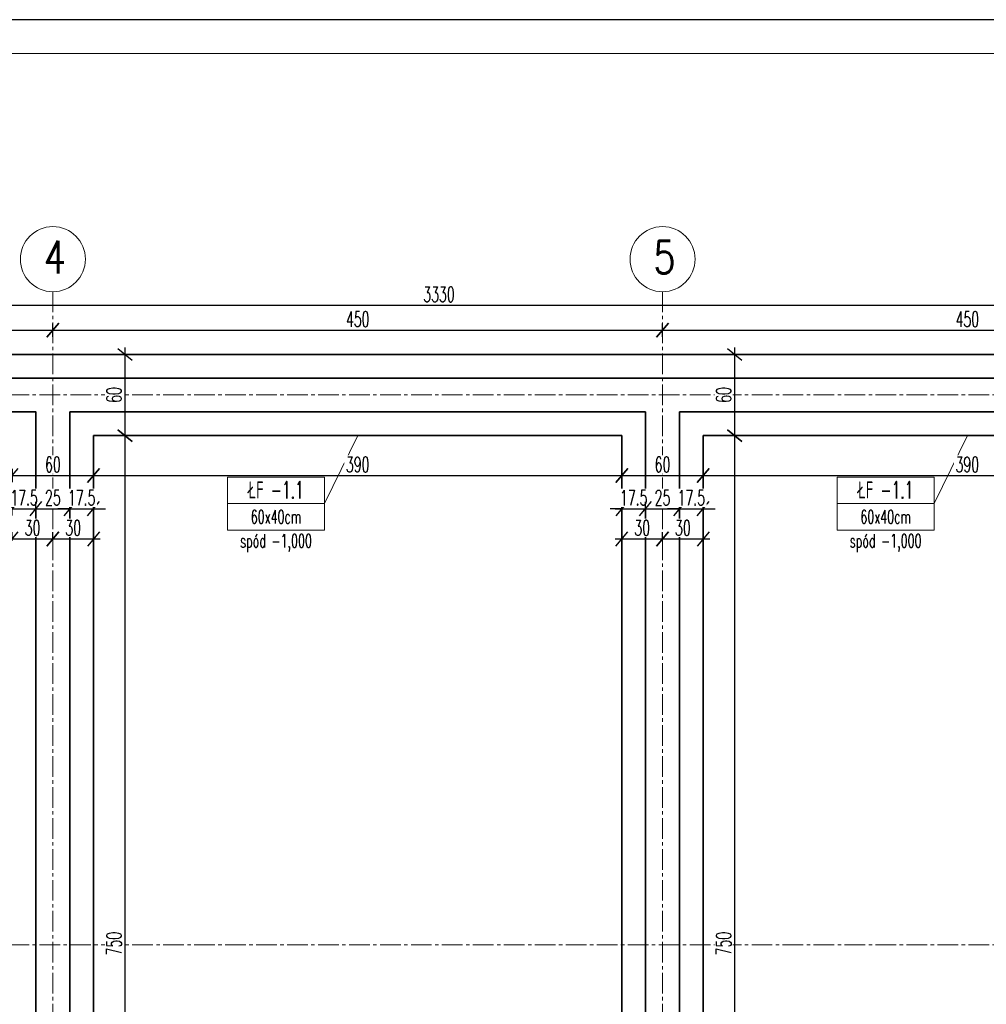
# Model space of a CAD drawing. Header units: centimetres. Extents: x 125945 to 146944, y 20629 to 31773.
# Tile 60 of 80: x 141782 to 142496, y 26978 to 27704. Entities that reach past the tile are written whole.
import ezdxf

# ---------------------------------------------------------------- set-up
doc = ezdxf.new("R2010")
doc.units = ezdxf.units.CM
doc.linetypes.add('CENTER2', pattern=[28.575, 19.05, -3.175, 3.175, -3.175])
for name, color, linetype, lineweight in [('e-cad_cienkie', 88, 'Continuous', 15), ('e-cad_opisy', 7, 'Continuous', 15), ('e-cad_osie', 172, 'CENTER2', 9), ('e-cad_wymiary', 66, 'Continuous', 15), ('K- OPISY', 40, 'Continuous', 15), ('K-FUNDAMENTY', 44, 'Continuous', 35), ('K-ŚCIANY KONSTRUKCYJNE', 16, 'Continuous', 35)]:
    doc.layers.add(name, color=color, linetype=linetype, lineweight=lineweight)
doc.styles.add('e-cad_1', font='simplex.shx', dxfattribs={"width": 0.6})
doc.styles.add('e-cad_2', font='simplex.shx', dxfattribs={"width": 0.8})
doc.styles.add('simpl', font='simplex.shx', dxfattribs={"width": 0.6})
doc.dimstyles.new('e-cad_1_50_[cm]', dxfattribs={"dimscale": 5, "dimtxt": 2.25, "dimasz": 1.75, "dimexe": 1, "dimexo": 0, "dimgap": 0.5, "dimtad": 1, "dimdec": 1, "dimrnd": 0.5, "dimdsep": 46, "dimtxsty": 'simpl', "dimblk": 'OBLIQUE', "dimcen": 0, "dimdle": 1, "dimclrd": 256, "dimclre": 256, "dimclrt": 256, "dimadec": 0, "dimazin": 0, "dimtfac": 1, "dimtdec": 1, "dimtix": 1, "dimtmove": 2, "dimatfit": 3, "dimldrblk": 'OBLIQUE', "dimfxl": 1, "dimfxlon": 1, "dimtfill": 1, "dimarcsym": 0})

# ---------------------------------------------------------------- blocks, each defined once
blk = doc.blocks.new('_Oblique')
at = {"color": 0, "linetype": 'ByBlock', "lineweight": -2}
blk.add_line((0.5, 0.6), (-0.5, -0.6), dxfattribs=at)
blk = doc.blocks.new('*D3542')
at = {"layer": 'Defpoints', "color": 0}
for p in [(141776.9, 27397.41), (141836.9, 27397.41), (141836.9, 27367.94)]:
    blk.add_point(p, dxfattribs=at)
at = {"layer": 'e-cad_wymiary', "lineweight": -2, "ltscale": 2}
for p, q in [((141771.9, 27367.94), (141841.9, 27367.94)), ((141776.9, 27372.94), (141776.9, 27362.94)), ((141836.9, 27372.94), (141836.9, 27362.94))]:
    blk.add_line(p, q, dxfattribs=at)
at = {"layer": 'e-cad_wymiary', "lineweight": -2, "xscale": 8.75, "yscale": 8.75, "zscale": 8.75, "rotation": 180}
blk.add_blockref('_Oblique', (141776.9, 27367.94), dxfattribs=at)
at = {"layer": 'e-cad_wymiary', "lineweight": -2, "xscale": 8.75, "yscale": 8.75, "zscale": 8.75}
blk.add_blockref('_Oblique', (141836.9, 27367.94), dxfattribs=at)
at = {"layer": 'e-cad_wymiary', "ltscale": 2, "insert": (141806.9, 27376.06), "char_height": 11.25, "attachment_point": 5, "style": 'simpl', "bg_fill": 3, "box_fill_scale": 1.1, "bg_fill_color": 256, "bg_fill_true_color": 13158600, "bg_fill_transparency": 0}
blk.add_mtext('60', dxfattribs=at)
blk = doc.blocks.new('*D3543')
at = {"layer": 'Defpoints', "color": 0}
for p in [(141836.9, 27397.41), (142226.9, 27397.41), (142226.9, 27367.94)]:
    blk.add_point(p, dxfattribs=at)
at = {"layer": 'e-cad_wymiary', "lineweight": -2, "ltscale": 2}
for p, q in [((141831.9, 27367.94), (142231.9, 27367.94)), ((141836.9, 27372.94), (141836.9, 27362.94)), ((142226.9, 27372.94), (142226.9, 27362.94))]:
    blk.add_line(p, q, dxfattribs=at)
at = {"layer": 'e-cad_wymiary', "lineweight": -2, "xscale": 8.75, "yscale": 8.75, "zscale": 8.75, "rotation": 180}
blk.add_blockref('_Oblique', (141836.9, 27367.94), dxfattribs=at)
at = {"layer": 'e-cad_wymiary', "lineweight": -2, "xscale": 8.75, "yscale": 8.75, "zscale": 8.75}
blk.add_blockref('_Oblique', (142226.9, 27367.94), dxfattribs=at)
at = {"layer": 'e-cad_wymiary', "ltscale": 2, "insert": (142031.9, 27376.06), "char_height": 11.25, "attachment_point": 5, "style": 'simpl', "bg_fill": 3, "box_fill_scale": 1.1, "bg_fill_color": 256, "bg_fill_true_color": 13158600, "bg_fill_transparency": 0}
blk.add_mtext('390', dxfattribs=at)
blk = doc.blocks.new('*D3544')
at = {"layer": 'Defpoints', "color": 0}
for p in [(142226.9, 27397.41), (142286.9, 27397.41), (142286.9, 27367.94)]:
    blk.add_point(p, dxfattribs=at)
at = {"layer": 'e-cad_wymiary', "lineweight": -2, "ltscale": 2}
for p, q in [((142221.9, 27367.94), (142291.9, 27367.94)), ((142226.9, 27372.94), (142226.9, 27362.94)), ((142286.9, 27372.94), (142286.9, 27362.94))]:
    blk.add_line(p, q, dxfattribs=at)
at = {"layer": 'e-cad_wymiary', "lineweight": -2, "xscale": 8.75, "yscale": 8.75, "zscale": 8.75, "rotation": 180}
blk.add_blockref('_Oblique', (142226.9, 27367.94), dxfattribs=at)
at = {"layer": 'e-cad_wymiary', "lineweight": -2, "xscale": 8.75, "yscale": 8.75, "zscale": 8.75}
blk.add_blockref('_Oblique', (142286.9, 27367.94), dxfattribs=at)
at = {"layer": 'e-cad_wymiary', "ltscale": 2, "insert": (142256.9, 27376.06), "char_height": 11.25, "attachment_point": 5, "style": 'simpl', "bg_fill": 3, "box_fill_scale": 1.1, "bg_fill_color": 256, "bg_fill_true_color": 13158600, "bg_fill_transparency": 0}
blk.add_mtext('60', dxfattribs=at)
blk = doc.blocks.new('*D3545')
at = {"layer": 'Defpoints', "color": 0}
for p in [(142286.9, 27397.41), (142676.9, 27397.41), (142676.9, 27367.94)]:
    blk.add_point(p, dxfattribs=at)
at = {"layer": 'e-cad_wymiary', "lineweight": -2, "ltscale": 2}
for p, q in [((142281.9, 27367.94), (142681.9, 27367.94)), ((142286.9, 27372.94), (142286.9, 27362.94)), ((142676.9, 27372.94), (142676.9, 27362.94))]:
    blk.add_line(p, q, dxfattribs=at)
at = {"layer": 'e-cad_wymiary', "lineweight": -2, "xscale": 8.75, "yscale": 8.75, "zscale": 8.75, "rotation": 180}
blk.add_blockref('_Oblique', (142286.9, 27367.94), dxfattribs=at)
at = {"layer": 'e-cad_wymiary', "lineweight": -2, "xscale": 8.75, "yscale": 8.75, "zscale": 8.75}
blk.add_blockref('_Oblique', (142676.9, 27367.94), dxfattribs=at)
at = {"layer": 'e-cad_wymiary', "ltscale": 2, "insert": (142481.9, 27376.06), "char_height": 11.25, "attachment_point": 5, "style": 'simpl', "bg_fill": 3, "box_fill_scale": 1.1, "bg_fill_color": 256, "bg_fill_true_color": 13158600, "bg_fill_transparency": 0}
blk.add_mtext('390', dxfattribs=at)
blk = doc.blocks.new('*D3599')
at = {"layer": 'Defpoints', "color": 0}
for p in [(141794.4, 27343.42), (141776.9, 27329.74), (141794.4, 27329.74)]:
    blk.add_point(p, dxfattribs=at)
at = {"layer": 'e-cad_wymiary', "lineweight": -2, "ltscale": 2}
for p, q in [((141776.9, 27338.42), (141776.9, 27348.42)), ((141794.4, 27338.42), (141794.4, 27348.42)), ((141776.9, 27343.42), (141768.15, 27343.42)), ((141771.9, 27343.42), (141799.4, 27343.42)), ((141794.4, 27343.42), (141803.15, 27343.42))]:
    blk.add_line(p, q, dxfattribs=at)
at = {"layer": 'e-cad_wymiary', "lineweight": -2, "xscale": 8.75, "yscale": 8.75, "zscale": 8.75}
blk.add_blockref('_Oblique', (141776.9, 27343.42), dxfattribs=at)
at = {"layer": 'e-cad_wymiary', "lineweight": -2, "xscale": 8.75, "yscale": 8.75, "zscale": 8.75, "rotation": 180}
blk.add_blockref('_Oblique', (141794.4, 27343.42), dxfattribs=at)
at = {"layer": 'e-cad_wymiary', "ltscale": 2, "insert": (141785.65, 27351.55), "char_height": 11.25, "attachment_point": 5, "style": 'simpl', "bg_fill": 3, "box_fill_scale": 1.1, "bg_fill_color": 256, "bg_fill_true_color": 13158600, "bg_fill_transparency": 0}
blk.add_mtext('17.5', dxfattribs=at)
blk = doc.blocks.new('*D3600')
at = {"layer": 'Defpoints', "color": 0}
for p in [(141819.4, 27343.42), (141819.4, 27330.99), (141794.4, 27329.74)]:
    blk.add_point(p, dxfattribs=at)
at = {"layer": 'e-cad_wymiary', "lineweight": -2, "ltscale": 2}
for p, q in [((141794.4, 27338.42), (141794.4, 27348.42)), ((141819.4, 27338.42), (141819.4, 27348.42)), ((141789.4, 27343.42), (141824.4, 27343.42))]:
    blk.add_line(p, q, dxfattribs=at)
at = {"layer": 'e-cad_wymiary', "lineweight": -2, "xscale": 8.75, "yscale": 8.75, "zscale": 8.75, "rotation": 180}
blk.add_blockref('_Oblique', (141794.4, 27343.42), dxfattribs=at)
at = {"layer": 'e-cad_wymiary', "lineweight": -2, "xscale": 8.75, "yscale": 8.75, "zscale": 8.75}
blk.add_blockref('_Oblique', (141819.4, 27343.42), dxfattribs=at)
at = {"layer": 'e-cad_wymiary', "ltscale": 2, "insert": (141806.9, 27351.55), "char_height": 11.25, "attachment_point": 5, "style": 'simpl', "bg_fill": 3, "box_fill_scale": 1.1, "bg_fill_color": 256, "bg_fill_true_color": 13158600, "bg_fill_transparency": 0}
blk.add_mtext('25', dxfattribs=at)
blk = doc.blocks.new('*D3601')
at = {"layer": 'Defpoints', "color": 0}
for p in [(141836.9, 27343.42), (141819.4, 27330.99), (141836.9, 27327.52)]:
    blk.add_point(p, dxfattribs=at)
at = {"layer": 'e-cad_wymiary', "lineweight": -2, "ltscale": 2}
for p, q in [((141819.4, 27338.42), (141819.4, 27348.42)), ((141836.9, 27338.42), (141836.9, 27348.42)), ((141819.4, 27343.42), (141810.65, 27343.42)), ((141814.4, 27343.42), (141841.9, 27343.42)), ((141836.9, 27343.42), (141845.65, 27343.42))]:
    blk.add_line(p, q, dxfattribs=at)
at = {"layer": 'e-cad_wymiary', "lineweight": -2, "xscale": 8.75, "yscale": 8.75, "zscale": 8.75}
blk.add_blockref('_Oblique', (141819.4, 27343.42), dxfattribs=at)
at = {"layer": 'e-cad_wymiary', "lineweight": -2, "xscale": 8.75, "yscale": 8.75, "zscale": 8.75, "rotation": 180}
blk.add_blockref('_Oblique', (141836.9, 27343.42), dxfattribs=at)
at = {"layer": 'e-cad_wymiary', "ltscale": 2, "insert": (141828.15, 27351.55), "char_height": 11.25, "attachment_point": 5, "style": 'simpl', "bg_fill": 3, "box_fill_scale": 1.1, "bg_fill_color": 256, "bg_fill_true_color": 13158600, "bg_fill_transparency": 0}
blk.add_mtext('17.5', dxfattribs=at)
blk = doc.blocks.new('*D3602')
at = {"layer": 'Defpoints', "color": 0}
for p in [(141776.9, 27319.71), (141806.9, 27321.16), (141806.9, 27319.71)]:
    blk.add_point(p, dxfattribs=at)
at = {"layer": 'e-cad_wymiary', "lineweight": -2, "ltscale": 2}
for p, q in [((141776.9, 27319.71), (141776.9, 27326.16)), ((141806.9, 27319.71), (141806.9, 27326.16)), ((141771.9, 27321.16), (141811.9, 27321.16))]:
    blk.add_line(p, q, dxfattribs=at)
at = {"layer": 'e-cad_wymiary', "lineweight": -2, "xscale": 8.75, "yscale": 8.75, "zscale": 8.75, "rotation": 180}
blk.add_blockref('_Oblique', (141776.9, 27321.16), dxfattribs=at)
at = {"layer": 'e-cad_wymiary', "lineweight": -2, "xscale": 8.75, "yscale": 8.75, "zscale": 8.75}
blk.add_blockref('_Oblique', (141806.9, 27321.16), dxfattribs=at)
at = {"layer": 'e-cad_wymiary', "ltscale": 2, "insert": (141791.9, 27329.28), "char_height": 11.25, "attachment_point": 5, "style": 'simpl', "bg_fill": 3, "box_fill_scale": 1.1, "bg_fill_color": 256, "bg_fill_true_color": 13158600, "bg_fill_transparency": 0}
blk.add_mtext('30', dxfattribs=at)
blk = doc.blocks.new('*D3603')
at = {"layer": 'Defpoints', "color": 0}
for p in [(141806.9, 27319.71), (141836.9, 27321.16), (141836.9, 27310.17)]:
    blk.add_point(p, dxfattribs=at)
at = {"layer": 'e-cad_wymiary', "lineweight": -2, "ltscale": 2}
for p, q in [((141806.9, 27319.71), (141806.9, 27326.16)), ((141836.9, 27316.16), (141836.9, 27326.16)), ((141801.9, 27321.16), (141841.9, 27321.16))]:
    blk.add_line(p, q, dxfattribs=at)
at = {"layer": 'e-cad_wymiary', "lineweight": -2, "xscale": 8.75, "yscale": 8.75, "zscale": 8.75, "rotation": 180}
blk.add_blockref('_Oblique', (141806.9, 27321.16), dxfattribs=at)
at = {"layer": 'e-cad_wymiary', "lineweight": -2, "xscale": 8.75, "yscale": 8.75, "zscale": 8.75}
blk.add_blockref('_Oblique', (141836.9, 27321.16), dxfattribs=at)
at = {"layer": 'e-cad_wymiary', "ltscale": 2, "insert": (141821.9, 27329.28), "char_height": 11.25, "attachment_point": 5, "style": 'simpl', "bg_fill": 3, "box_fill_scale": 1.1, "bg_fill_color": 256, "bg_fill_true_color": 13158600, "bg_fill_transparency": 0}
blk.add_mtext('30', dxfattribs=at)
blk = doc.blocks.new('*D3604')
at = {"layer": 'Defpoints', "color": 0}
for p in [(142244.4, 27343.42), (142226.9, 27329.74), (142244.4, 27329.74)]:
    blk.add_point(p, dxfattribs=at)
at = {"layer": 'e-cad_wymiary', "lineweight": -2, "ltscale": 2}
for p, q in [((142226.9, 27338.42), (142226.9, 27348.42)), ((142244.4, 27338.42), (142244.4, 27348.42)), ((142226.9, 27343.42), (142218.15, 27343.42)), ((142221.9, 27343.42), (142249.4, 27343.42)), ((142244.4, 27343.42), (142253.15, 27343.42))]:
    blk.add_line(p, q, dxfattribs=at)
at = {"layer": 'e-cad_wymiary', "lineweight": -2, "xscale": 8.75, "yscale": 8.75, "zscale": 8.75}
blk.add_blockref('_Oblique', (142226.9, 27343.42), dxfattribs=at)
at = {"layer": 'e-cad_wymiary', "lineweight": -2, "xscale": 8.75, "yscale": 8.75, "zscale": 8.75, "rotation": 180}
blk.add_blockref('_Oblique', (142244.4, 27343.42), dxfattribs=at)
at = {"layer": 'e-cad_wymiary', "ltscale": 2, "insert": (142235.65, 27351.55), "char_height": 11.25, "attachment_point": 5, "style": 'simpl', "bg_fill": 3, "box_fill_scale": 1.1, "bg_fill_color": 256, "bg_fill_true_color": 13158600, "bg_fill_transparency": 0}
blk.add_mtext('17.5', dxfattribs=at)
blk = doc.blocks.new('*D3605')
at = {"layer": 'Defpoints', "color": 0}
for p in [(142269.4, 27343.42), (142269.4, 27330.99), (142244.4, 27329.74)]:
    blk.add_point(p, dxfattribs=at)
at = {"layer": 'e-cad_wymiary', "lineweight": -2, "ltscale": 2}
for p, q in [((142244.4, 27338.42), (142244.4, 27348.42)), ((142269.4, 27338.42), (142269.4, 27348.42)), ((142239.4, 27343.42), (142274.4, 27343.42))]:
    blk.add_line(p, q, dxfattribs=at)
at = {"layer": 'e-cad_wymiary', "lineweight": -2, "xscale": 8.75, "yscale": 8.75, "zscale": 8.75, "rotation": 180}
blk.add_blockref('_Oblique', (142244.4, 27343.42), dxfattribs=at)
at = {"layer": 'e-cad_wymiary', "lineweight": -2, "xscale": 8.75, "yscale": 8.75, "zscale": 8.75}
blk.add_blockref('_Oblique', (142269.4, 27343.42), dxfattribs=at)
at = {"layer": 'e-cad_wymiary', "ltscale": 2, "insert": (142256.9, 27351.55), "char_height": 11.25, "attachment_point": 5, "style": 'simpl', "bg_fill": 3, "box_fill_scale": 1.1, "bg_fill_color": 256, "bg_fill_true_color": 13158600, "bg_fill_transparency": 0}
blk.add_mtext('25', dxfattribs=at)
blk = doc.blocks.new('*D3606')
at = {"layer": 'Defpoints', "color": 0}
for p in [(142286.9, 27343.42), (142269.4, 27330.99), (142286.9, 27327.52)]:
    blk.add_point(p, dxfattribs=at)
at = {"layer": 'e-cad_wymiary', "lineweight": -2, "ltscale": 2}
for p, q in [((142269.4, 27338.42), (142269.4, 27348.42)), ((142286.9, 27338.42), (142286.9, 27348.42)), ((142269.4, 27343.42), (142260.65, 27343.42)), ((142264.4, 27343.42), (142291.9, 27343.42)), ((142286.9, 27343.42), (142295.65, 27343.42))]:
    blk.add_line(p, q, dxfattribs=at)
at = {"layer": 'e-cad_wymiary', "lineweight": -2, "xscale": 8.75, "yscale": 8.75, "zscale": 8.75}
blk.add_blockref('_Oblique', (142269.4, 27343.42), dxfattribs=at)
at = {"layer": 'e-cad_wymiary', "lineweight": -2, "xscale": 8.75, "yscale": 8.75, "zscale": 8.75, "rotation": 180}
blk.add_blockref('_Oblique', (142286.9, 27343.42), dxfattribs=at)
at = {"layer": 'e-cad_wymiary', "ltscale": 2, "insert": (142278.15, 27351.55), "char_height": 11.25, "attachment_point": 5, "style": 'simpl', "bg_fill": 3, "box_fill_scale": 1.1, "bg_fill_color": 256, "bg_fill_true_color": 13158600, "bg_fill_transparency": 0}
blk.add_mtext('17.5', dxfattribs=at)
blk = doc.blocks.new('*D3607')
at = {"layer": 'Defpoints', "color": 0}
for p in [(142226.9, 27319.71), (142256.9, 27321.16), (142256.9, 27319.71)]:
    blk.add_point(p, dxfattribs=at)
at = {"layer": 'e-cad_wymiary', "lineweight": -2, "ltscale": 2}
for p, q in [((142226.9, 27319.71), (142226.9, 27326.16)), ((142256.9, 27319.71), (142256.9, 27326.16)), ((142221.9, 27321.16), (142261.9, 27321.16))]:
    blk.add_line(p, q, dxfattribs=at)
at = {"layer": 'e-cad_wymiary', "lineweight": -2, "xscale": 8.75, "yscale": 8.75, "zscale": 8.75, "rotation": 180}
blk.add_blockref('_Oblique', (142226.9, 27321.16), dxfattribs=at)
at = {"layer": 'e-cad_wymiary', "lineweight": -2, "xscale": 8.75, "yscale": 8.75, "zscale": 8.75}
blk.add_blockref('_Oblique', (142256.9, 27321.16), dxfattribs=at)
at = {"layer": 'e-cad_wymiary', "ltscale": 2, "insert": (142241.9, 27329.28), "char_height": 11.25, "attachment_point": 5, "style": 'simpl', "bg_fill": 3, "box_fill_scale": 1.1, "bg_fill_color": 256, "bg_fill_true_color": 13158600, "bg_fill_transparency": 0}
blk.add_mtext('30', dxfattribs=at)
blk = doc.blocks.new('*D3608')
at = {"layer": 'Defpoints', "color": 0}
for p in [(142256.9, 27319.71), (142286.9, 27321.16), (142286.9, 27310.17)]:
    blk.add_point(p, dxfattribs=at)
at = {"layer": 'e-cad_wymiary', "lineweight": -2, "ltscale": 2}
for p, q in [((142256.9, 27319.71), (142256.9, 27326.16)), ((142286.9, 27316.16), (142286.9, 27326.16)), ((142251.9, 27321.16), (142291.9, 27321.16))]:
    blk.add_line(p, q, dxfattribs=at)
at = {"layer": 'e-cad_wymiary', "lineweight": -2, "xscale": 8.75, "yscale": 8.75, "zscale": 8.75, "rotation": 180}
blk.add_blockref('_Oblique', (142256.9, 27321.16), dxfattribs=at)
at = {"layer": 'e-cad_wymiary', "lineweight": -2, "xscale": 8.75, "yscale": 8.75, "zscale": 8.75}
blk.add_blockref('_Oblique', (142286.9, 27321.16), dxfattribs=at)
at = {"layer": 'e-cad_wymiary', "ltscale": 2, "insert": (142271.9, 27329.28), "char_height": 11.25, "attachment_point": 5, "style": 'simpl', "bg_fill": 3, "box_fill_scale": 1.1, "bg_fill_color": 256, "bg_fill_true_color": 13158600, "bg_fill_transparency": 0}
blk.add_mtext('30', dxfattribs=at)
blk = doc.blocks.new('*D3674')
at = {"layer": 'Defpoints', "color": 0}
for p in [(142286.9, 27397.41), (142310.17, 27397.41), (142310.17, 26647.41)]:
    blk.add_point(p, dxfattribs=at)
at = {"layer": 'e-cad_wymiary', "lineweight": -2, "ltscale": 2}
for p, q in [((142305.17, 27397.41), (142315.17, 27397.41)), ((142310.17, 26642.41), (142310.17, 27402.41)), ((142310.17, 26647.41), (142305.17, 26647.41))]:
    blk.add_line(p, q, dxfattribs=at)
at = {"layer": 'e-cad_wymiary', "lineweight": -2, "xscale": 8.75, "yscale": 8.75, "zscale": 8.75}
for p, rotation in [((142310.17, 27397.41), 90), ((142310.17, 26647.41), 270)]:
    blk.add_blockref('_Oblique', p, dxfattribs=dict(at, rotation=rotation))
at = {"layer": 'e-cad_wymiary', "ltscale": 2, "insert": (142302.04, 27022.41), "char_height": 11.25, "attachment_point": 5, "rotation": 90, "style": 'simpl', "bg_fill": 3, "box_fill_scale": 1.1, "bg_fill_color": 256, "bg_fill_true_color": 13158600, "bg_fill_transparency": 0}
blk.add_mtext('750', dxfattribs=at)
blk = doc.blocks.new('*D3675')
at = {"layer": 'Defpoints', "color": 0}
for p in [(142286.9, 27457.41), (142310.17, 27457.41), (142286.9, 27397.41)]:
    blk.add_point(p, dxfattribs=at)
at = {"layer": 'e-cad_wymiary', "lineweight": -2, "ltscale": 2}
for p, q in [((142310.17, 27392.41), (142310.17, 27462.41)), ((142305.17, 27457.41), (142315.17, 27457.41)), ((142305.17, 27397.41), (142315.17, 27397.41))]:
    blk.add_line(p, q, dxfattribs=at)
at = {"layer": 'e-cad_wymiary', "lineweight": -2, "xscale": 8.75, "yscale": 8.75, "zscale": 8.75}
for p, rotation in [((142310.17, 27457.41), 90), ((142310.17, 27397.41), 270)]:
    blk.add_blockref('_Oblique', p, dxfattribs=dict(at, rotation=rotation))
at = {"layer": 'e-cad_wymiary', "ltscale": 2, "insert": (142302.04, 27427.41), "char_height": 11.25, "attachment_point": 5, "rotation": 90, "style": 'simpl', "bg_fill": 3, "box_fill_scale": 1.1, "bg_fill_color": 256, "bg_fill_true_color": 13158600, "bg_fill_transparency": 0}
blk.add_mtext('60', dxfattribs=at)
blk = doc.blocks.new('*D3677')
at = {"layer": 'Defpoints', "color": 0}
for p in [(141836.9, 27397.41), (141860.17, 27397.41), (141860.17, 26647.41)]:
    blk.add_point(p, dxfattribs=at)
at = {"layer": 'e-cad_wymiary', "lineweight": -2, "ltscale": 2}
for p, q in [((141855.17, 27397.41), (141865.17, 27397.41)), ((141860.17, 26642.41), (141860.17, 27402.41)), ((141860.17, 26647.41), (141855.17, 26647.41))]:
    blk.add_line(p, q, dxfattribs=at)
at = {"layer": 'e-cad_wymiary', "lineweight": -2, "xscale": 8.75, "yscale": 8.75, "zscale": 8.75}
for p, rotation in [((141860.17, 27397.41), 90), ((141860.17, 26647.41), 270)]:
    blk.add_blockref('_Oblique', p, dxfattribs=dict(at, rotation=rotation))
at = {"layer": 'e-cad_wymiary', "ltscale": 2, "insert": (141852.04, 27022.41), "char_height": 11.25, "attachment_point": 5, "rotation": 90, "style": 'simpl', "bg_fill": 3, "box_fill_scale": 1.1, "bg_fill_color": 256, "bg_fill_true_color": 13158600, "bg_fill_transparency": 0}
blk.add_mtext('750', dxfattribs=at)
blk = doc.blocks.new('*D3678')
at = {"layer": 'Defpoints', "color": 0}
for p in [(141836.9, 27457.41), (141860.17, 27457.41), (141836.9, 27397.41)]:
    blk.add_point(p, dxfattribs=at)
at = {"layer": 'e-cad_wymiary', "lineweight": -2, "ltscale": 2}
for p, q in [((141860.17, 27392.41), (141860.17, 27462.41)), ((141855.17, 27457.41), (141865.17, 27457.41)), ((141855.17, 27397.41), (141865.17, 27397.41))]:
    blk.add_line(p, q, dxfattribs=at)
at = {"layer": 'e-cad_wymiary', "lineweight": -2, "xscale": 8.75, "yscale": 8.75, "zscale": 8.75}
for p, rotation in [((141860.17, 27457.41), 90), ((141860.17, 27397.41), 270)]:
    blk.add_blockref('_Oblique', p, dxfattribs=dict(at, rotation=rotation))
at = {"layer": 'e-cad_wymiary', "ltscale": 2, "insert": (141852.04, 27427.41), "char_height": 11.25, "attachment_point": 5, "rotation": 90, "style": 'simpl', "bg_fill": 3, "box_fill_scale": 1.1, "bg_fill_color": 256, "bg_fill_true_color": 13158600, "bg_fill_transparency": 0}
blk.add_mtext('60', dxfattribs=at)
blk = doc.blocks.new('*D3845')
at = {"layer": 'Defpoints', "color": 0}
for p in [(141806.9, 27475.25), (141356.9, 27457.41), (141806.9, 27457.41)]:
    blk.add_point(p, dxfattribs=at)
at = {"layer": 'e-cad_wymiary', "lineweight": -2, "ltscale": 2}
for p, q in [((141356.9, 27470.25), (141356.9, 27480.25)), ((141806.9, 27470.25), (141806.9, 27480.25)), ((141351.9, 27475.25), (141811.9, 27475.25))]:
    blk.add_line(p, q, dxfattribs=at)
at = {"layer": 'e-cad_wymiary', "lineweight": -2, "xscale": 8.75, "yscale": 8.75, "zscale": 8.75, "rotation": 180}
blk.add_blockref('_Oblique', (141356.9, 27475.25), dxfattribs=at)
at = {"layer": 'e-cad_wymiary', "lineweight": -2, "xscale": 8.75, "yscale": 8.75, "zscale": 8.75}
blk.add_blockref('_Oblique', (141806.9, 27475.25), dxfattribs=at)
at = {"layer": 'e-cad_wymiary', "ltscale": 2, "insert": (141581.9, 27483.37), "char_height": 11.25, "attachment_point": 5, "style": 'simpl', "bg_fill": 3, "box_fill_scale": 1.1, "bg_fill_color": 256, "bg_fill_true_color": 13158600, "bg_fill_transparency": 0}
blk.add_mtext('450', dxfattribs=at)
blk = doc.blocks.new('*D3846')
at = {"layer": 'Defpoints', "color": 0}
for p in [(142256.9, 27475.25), (141806.9, 27457.41), (142256.9, 27457.41)]:
    blk.add_point(p, dxfattribs=at)
at = {"layer": 'e-cad_wymiary', "lineweight": -2, "ltscale": 2}
for p, q in [((141806.9, 27470.25), (141806.9, 27480.25)), ((142256.9, 27470.25), (142256.9, 27480.25)), ((141801.9, 27475.25), (142261.9, 27475.25))]:
    blk.add_line(p, q, dxfattribs=at)
at = {"layer": 'e-cad_wymiary', "lineweight": -2, "xscale": 8.75, "yscale": 8.75, "zscale": 8.75, "rotation": 180}
blk.add_blockref('_Oblique', (141806.9, 27475.25), dxfattribs=at)
at = {"layer": 'e-cad_wymiary', "lineweight": -2, "xscale": 8.75, "yscale": 8.75, "zscale": 8.75}
blk.add_blockref('_Oblique', (142256.9, 27475.25), dxfattribs=at)
at = {"layer": 'e-cad_wymiary', "ltscale": 2, "insert": (142031.9, 27483.37), "char_height": 11.25, "attachment_point": 5, "style": 'simpl', "bg_fill": 3, "box_fill_scale": 1.1, "bg_fill_color": 256, "bg_fill_true_color": 13158600, "bg_fill_transparency": 0}
blk.add_mtext('450', dxfattribs=at)
blk = doc.blocks.new('*D3847')
at = {"layer": 'Defpoints', "color": 0}
for p in [(142706.9, 27475.25), (142256.9, 27457.41), (142706.9, 27457.41)]:
    blk.add_point(p, dxfattribs=at)
at = {"layer": 'e-cad_wymiary', "lineweight": -2, "ltscale": 2}
for p, q in [((142256.9, 27470.25), (142256.9, 27480.25)), ((142706.9, 27470.25), (142706.9, 27480.25)), ((142251.9, 27475.25), (142711.9, 27475.25))]:
    blk.add_line(p, q, dxfattribs=at)
at = {"layer": 'e-cad_wymiary', "lineweight": -2, "xscale": 8.75, "yscale": 8.75, "zscale": 8.75, "rotation": 180}
blk.add_blockref('_Oblique', (142256.9, 27475.25), dxfattribs=at)
at = {"layer": 'e-cad_wymiary', "lineweight": -2, "xscale": 8.75, "yscale": 8.75, "zscale": 8.75}
blk.add_blockref('_Oblique', (142706.9, 27475.25), dxfattribs=at)
at = {"layer": 'e-cad_wymiary', "ltscale": 2, "insert": (142481.9, 27483.37), "char_height": 11.25, "attachment_point": 5, "style": 'simpl', "bg_fill": 3, "box_fill_scale": 1.1, "bg_fill_color": 256, "bg_fill_true_color": 13158600, "bg_fill_transparency": 0}
blk.add_mtext('450', dxfattribs=at)
blk = doc.blocks.new('*D3851')
at = {"layer": 'Defpoints', "color": 0}
for p in [(140426.9, 27493.54), (140426.9, 27457.41), (143756.9, 27457.41)]:
    blk.add_point(p, dxfattribs=at)
at = {"layer": 'e-cad_wymiary', "lineweight": -2, "ltscale": 2}
for p, q in [((140426.9, 27488.54), (140426.9, 27498.54)), ((143756.9, 27488.54), (143756.9, 27498.54)), ((143761.9, 27493.54), (140421.9, 27493.54))]:
    blk.add_line(p, q, dxfattribs=at)
at = {"layer": 'e-cad_wymiary', "lineweight": -2, "xscale": 8.75, "yscale": 8.75, "zscale": 8.75, "rotation": 180}
blk.add_blockref('_Oblique', (140426.9, 27493.54), dxfattribs=at)
at = {"layer": 'e-cad_wymiary', "lineweight": -2, "xscale": 8.75, "yscale": 8.75, "zscale": 8.75}
blk.add_blockref('_Oblique', (143756.9, 27493.54), dxfattribs=at)
at = {"layer": 'e-cad_wymiary', "ltscale": 2, "insert": (142091.9, 27501.67), "char_height": 11.25, "attachment_point": 5, "style": 'simpl', "bg_fill": 3, "box_fill_scale": 1.1, "bg_fill_color": 256, "bg_fill_true_color": 13158600, "bg_fill_transparency": 0}
blk.add_mtext('3330', dxfattribs=at)

msp = doc.modelspace()

# ---------------------------------------------------------------- linework, layer by layer
at = {"layer": 'Defpoints'}
msp.add_lwpolyline([(140133.77, 26219.46), (144533.77, 26219.46), (144533.77, 27704.46), (140133.77, 27704.46)], close=True, dxfattribs=at)
at = {"layer": 'e-cad_cienkie'}
msp.add_lwpolyline([(140283.77, 26244.46), (144508.77, 26244.46), (144508.77, 27679.46), (140283.77, 27679.46)], close=True, dxfattribs=at)
at = {"layer": 'e-cad_opisy'}
for centre in [(141806.9, 27527.67), (142256.9, 27527.67)]:
    msp.add_circle(centre, 24, dxfattribs=at)
at = {"layer": 'e-cad_osie', "ltscale": 0.8}
for p, q in [((141806.9, 27503.67), (141806.9, 26551.76)), ((142256.9, 27503.67), (142256.9, 26551.76)), ((140379.62, 27427.41), (143800.44, 27427.41)), ((140379.61, 27021.6), (143800.43, 27021.6))]:
    msp.add_line(p, q, dxfattribs=at)
at = {"layer": 'K- OPISY', "color": 32, "ltscale": 2}
for p, q in [((142007.34, 27347.17), (142031.9, 27397.41)), ((142457.34, 27347.17), (142481.9, 27397.41))]:
    msp.add_line(p, q, dxfattribs=at)
at = {"layer": 'K- OPISY', "color": 32}
for points in [[(142007.34, 27366.62), (141935.87, 27366.62), (141935.87, 27347.17), (142007.34, 27347.17)], [(142457.34, 27366.62), (142385.87, 27366.62), (142385.87, 27347.17), (142457.34, 27347.17)], [(142007.34, 27347.17), (141935.87, 27347.17), (141935.87, 27327.72), (142007.34, 27327.72)], [(142457.34, 27347.17), (142385.87, 27347.17), (142385.87, 27327.72), (142457.34, 27327.72)]]:
    msp.add_lwpolyline(points, close=True, dxfattribs=at)
at = {"layer": 'K-FUNDAMENTY', "ltscale": 0.8}
for p, q in [((140426.9, 27457.41), (143756.9, 27457.41)), ((141836.9, 27397.41), (141836.9, 26647.41)), ((141836.9, 27397.41), (142226.9, 27397.41)), ((142226.9, 27397.41), (142226.9, 26647.41)), ((142286.9, 27397.41), (142286.9, 26647.41)), ((142286.9, 27397.41), (142676.9, 27397.41))]:
    msp.add_line(p, q, dxfattribs=at)
at = {"layer": 'K-ŚCIANY KONSTRUKCYJNE', "ltscale": 0.8}
for p, q in [((141806.9, 27439.92), (143169.4, 27439.92)), ((142244.4, 27414.92), (141819.4, 27414.92)), ((141819.4, 27414.92), (141819.4, 26629.92)), ((142244.4, 26629.92), (142244.4, 27414.92)), ((142694.4, 27414.92), (142269.4, 27414.92)), ((142269.4, 27414.92), (142269.4, 26629.92))]:
    msp.add_line(p, q, dxfattribs=at)
msp.add_lwpolyline([(140501.9, 27439.92), (141806.9, 27439.92)], dxfattribs=at)
msp.add_lwpolyline([(141761.9, 27414.92), (141369.4, 27414.92), (141369.4, 26629.92), (141794.4, 26629.92), (141794.4, 27414.92), (141761.9, 27414.92), (141761.9, 27414.92)], close=True, dxfattribs=at)

# ---------------------------------------------------------------- texts
at = {"layer": 'e-cad_opisy', "ltscale": 2, "style": 'e-cad_2', "width": 0.8}
for s, p in [('4', (141800.11, 27517.17)), ('5', (142250.11, 27517.17))]:
    msp.add_text(s, height=24, dxfattribs=at).set_placement(p)
at = {"layer": 'K- OPISY', "color": 32, "width": 71.4626, "attachment_point": 5, "style": 'e-cad_1'}
for s, insert, char_height in [('ŁF -1.1', (141971.61, 27357.29), 12.5), ('ŁF -1.1', (142421.61, 27357.29), 12.5), ('60x40cm', (141971.61, 27337.47), 10), ('60x40cm', (142421.61, 27337.47), 10), ('spód -1,000', (141971.61, 27318.06), 10), ('spód -1,000', (142421.61, 27318.06), 10)]:
    msp.add_mtext(s, dxfattribs=dict(at, insert=insert, char_height=char_height))

# ---------------------------------------------------------------- next in the draw order: dimensions: what is measured, and where the dimension line sits
at = {"layer": 'e-cad_wymiary', "ltscale": 2}
for base, p1, p2, picture, middle in [((141806.9, 27475.25), (141356.9, 27457.41), (141806.9, 27457.41), '*D3845', (141581.9, 27483.37)), ((141836.9, 27367.94), (141776.9, 27397.41), (141836.9, 27397.41), '*D3542', (141806.9, 27376.06)), ((141794.4, 27343.42), (141776.9, 27329.74), (141794.4, 27329.74), '*D3599', (141785.65, 27351.55)), ((142244.4, 27343.42), (142226.9, 27329.74), (142244.4, 27329.74), '*D3604', (142235.65, 27351.55))]:
    dim = msp.add_linear_dim(base=base, p1=p1, p2=p2, dimstyle='e-cad_1_50_[cm]', dxfattribs=at)
    dim.commit()
    dim.dimension.update_dxf_attribs({"geometry": picture, "text_midpoint": middle})

# ---------------------------------------------------------------- next in the draw order: dimensions: what is measured, and where the dimension line sits
for base, p1, p2, picture, middle in [((142226.9, 27367.94), (141836.9, 27397.41), (142226.9, 27397.41), '*D3543', (142031.9, 27376.06)), ((141819.4, 27343.42), (141794.4, 27329.74), (141819.4, 27330.99), '*D3600', (141806.9, 27351.55)), ((142269.4, 27343.42), (142244.4, 27329.74), (142269.4, 27330.99), '*D3605', (142256.9, 27351.55))]:
    dim = msp.add_linear_dim(base=base, p1=p1, p2=p2, dimstyle='e-cad_1_50_[cm]', dxfattribs=at)
    dim.commit()
    dim.dimension.update_dxf_attribs({"geometry": picture, "text_midpoint": middle})

# ---------------------------------------------------------------- next in the draw order: dimensions: what is measured, and where the dimension line sits
for base, p1, p2, picture, middle in [((142286.9, 27367.94), (142226.9, 27397.41), (142286.9, 27397.41), '*D3544', (142256.9, 27376.06)), ((141836.9, 27343.42), (141819.4, 27330.99), (141836.9, 27327.52), '*D3601', (141828.15, 27351.55)), ((142286.9, 27343.42), (142269.4, 27330.99), (142286.9, 27327.52), '*D3606', (142278.15, 27351.55))]:
    dim = msp.add_linear_dim(base=base, p1=p1, p2=p2, dimstyle='e-cad_1_50_[cm]', dxfattribs=at)
    dim.commit()
    dim.dimension.update_dxf_attribs({"geometry": picture, "text_midpoint": middle})

# ---------------------------------------------------------------- next in the draw order: dimensions: what is measured, and where the dimension line sits
for base, p1, p2, picture, middle in [((142676.9, 27367.94), (142286.9, 27397.41), (142676.9, 27397.41), '*D3545', (142481.9, 27376.06)), ((141806.9, 27321.16), (141776.9, 27319.71), (141806.9, 27319.71), '*D3602', (141791.9, 27329.28)), ((142256.9, 27321.16), (142226.9, 27319.71), (142256.9, 27319.71), '*D3607', (142241.9, 27329.28))]:
    dim = msp.add_linear_dim(base=base, p1=p1, p2=p2, dimstyle='e-cad_1_50_[cm]', dxfattribs=at)
    dim.commit()
    dim.dimension.update_dxf_attribs({"geometry": picture, "text_midpoint": middle})

# ---------------------------------------------------------------- next in the draw order: dimensions: what is measured, and where the dimension line sits
for base, p1, p2, picture, middle in [((141836.9, 27321.16), (141806.9, 27319.71), (141836.9, 27310.17), '*D3603', (141821.9, 27329.28)), ((142286.9, 27321.16), (142256.9, 27319.71), (142286.9, 27310.17), '*D3608', (142271.9, 27329.28))]:
    dim = msp.add_linear_dim(base=base, p1=p1, p2=p2, dimstyle='e-cad_1_50_[cm]', dxfattribs=at)
    dim.commit()
    dim.dimension.update_dxf_attribs({"geometry": picture, "text_midpoint": middle})

# ---------------------------------------------------------------- next in the draw order: dimensions: what is measured, and where the dimension line sits
for base, p1, p2, picture, middle in [((141860.17, 27397.41), (141860.17, 26647.41), (141836.9, 27397.41), '*D3677', (141852.04, 27022.41)), ((142310.17, 27397.41), (142310.17, 26647.41), (142286.9, 27397.41), '*D3674', (142302.04, 27022.41))]:
    dim = msp.add_linear_dim(base=base, p1=p1, p2=p2, angle=90, dimstyle='e-cad_1_50_[cm]', dxfattribs=at)
    dim.commit()
    dim.dimension.update_dxf_attribs({"geometry": picture, "text_midpoint": middle})

# ---------------------------------------------------------------- next in the draw order: dimensions: what is measured, and where the dimension line sits
for base, p1, p2, picture, middle in [((141860.17, 27457.41), (141836.9, 27397.41), (141836.9, 27457.41), '*D3678', (141852.04, 27427.41)), ((142310.17, 27457.41), (142286.9, 27397.41), (142286.9, 27457.41), '*D3675', (142302.04, 27427.41))]:
    dim = msp.add_linear_dim(base=base, p1=p1, p2=p2, angle=90, dimstyle='e-cad_1_50_[cm]', dxfattribs=at)
    dim.commit()
    dim.dimension.update_dxf_attribs({"geometry": picture, "text_midpoint": middle})

# ---------------------------------------------------------------- next in the draw order: dimensions: what is measured, and where the dimension line sits
dim = msp.add_linear_dim(base=(142256.9, 27475.25), p1=(141806.9, 27457.41), p2=(142256.9, 27457.41), dimstyle='e-cad_1_50_[cm]', dxfattribs=at)
dim.commit()
dim.dimension.update_dxf_attribs({"geometry": '*D3846', "text_midpoint": (142031.9, 27483.37)})

# ---------------------------------------------------------------- next in the draw order: dimensions: what is measured, and where the dimension line sits
dim = msp.add_linear_dim(base=(142706.9, 27475.25), p1=(142256.9, 27457.41), p2=(142706.9, 27457.41), dimstyle='e-cad_1_50_[cm]', dxfattribs=at)
dim.commit()
dim.dimension.update_dxf_attribs({"geometry": '*D3847', "text_midpoint": (142481.9, 27483.37)})

# ---------------------------------------------------------------- next in the draw order: dimensions: what is measured, and where the dimension line sits
dim = msp.add_linear_dim(base=(140426.9, 27493.54), p1=(143756.9, 27457.41), p2=(140426.9, 27457.41), dimstyle='e-cad_1_50_[cm]', dxfattribs=at)
dim.commit()
dim.dimension.update_dxf_attribs({"geometry": '*D3851', "text_midpoint": (142091.9, 27501.67)})

doc.saveas('drawing.dxf')
